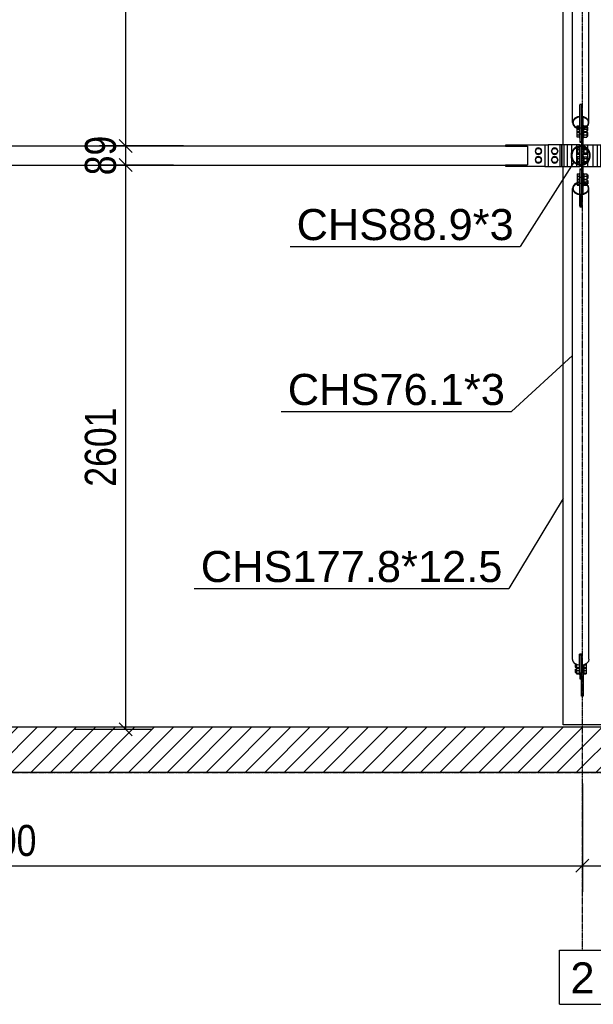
# Model space of a CAD drawing. Header units: millimetres. Extents: x 0 to 142951, y 0 to 27942.
# Tile 65 of 70: x 126468 to 129113, y 446 to 4987. Entities that reach past the tile are written whole.
import ezdxf

# ---------------------------------------------------------------- set-up
doc = ezdxf.new("R2010")
doc.units = ezdxf.units.MM
doc.linetypes.add('DXK_LINE_DOT3', pattern=[5.9187, 2.979, -0.9799, 0.9799, -0.9799])
doc.styles.add('Arial', font='ARIAL.TTF', dxfattribs={"height": 0.2})
doc.styles.add('Arial Narrow', font='ARIALN.TTF', dxfattribs={"height": 0.2})

# ---------------------------------------------------------------- blocks, each defined once
blk = doc.blocks.new('Part-85646 - 85581')
at = {"color": 7}
for p, q in [((129051.1, 4410.2), (129059.1, 4410.2)), ((129051.1, 4403.9), (129051.1, 4410.2)), ((129051.1, 4319.6), (129051.1, 4400.9)), ((129059.1, 4319.6), (129059.1, 4400.9)), ((129051.1, 4310.2), (129051.1, 4316.6)), ((129059.1, 4310.2), (129051.1, 4310.2))]:
    blk.add_line(p, q, dxfattribs=at)
blk = doc.blocks.new('Part-85582 - 85581')
h = blk.add_hatch()
h.set_pattern_fill('ANSI31', color=6, scale=20, style=0)
h.paths.add_polyline_path([(140353.1, 1725.2), (123153.1, 1725.2), (123153.1, 1515.2), (140353.1, 1515.2)])
for p, q in [((123153.1, 1725.2), (140353.1, 1725.2)), ((140353.1, 1515.2), (123153.1, 1515.2))]:
    blk.add_line(p, q)
blk = doc.blocks.new('Bolt-85647 - 85581')
at = {"color": 7}
for p, q in [((129048.1, 4394.1), (129038.1, 4394.1)), ((129038.1, 4394.1), (129038.1, 4366.4)), ((129038.1, 4387.2), (129048.1, 4387.2)), ((129038.1, 4373.3), (129048.1, 4373.3)), ((129038.1, 4366.4), (129048.1, 4366.4)), ((129048.1, 4395.2), (129048.1, 4365.2)), ((129048.1, 4395.2), (129051.1, 4395.2)), ((129048.1, 4365.2), (129051.1, 4365.2)), ((129067.1, 4395.2), (129070.1, 4395.2)), ((129067.1, 4365.2), (129070.1, 4365.2)), ((129070.1, 4395.2), (129070.1, 4365.2)), ((129070.1, 4394.1), (129077.6, 4394.1)), ((129070.1, 4387.2), (129083.1, 4387.2)), ((129070.1, 4373.3), (129083.1, 4373.3)), ((129070.1, 4366.4), (129083.1, 4366.4)), ((129082.9, 4394.1), (129083.1, 4394.1)), ((129083.1, 4394), (129083.1, 4394.1)), ((129083.1, 4390.4), (129083.1, 4366.4)), ((129083.1, 4388.2), (129085.3, 4388.2)), ((129083.1, 4372.2), (129088.1, 4372.2)), ((129088.1, 4384), (129088.1, 4372.2)), ((129048.1, 4354.1), (129038.1, 4354.1)), ((129038.1, 4354.1), (129038.1, 4326.4)), ((129038.1, 4347.2), (129048.1, 4347.2)), ((129038.1, 4333.3), (129048.1, 4333.3)), ((129038.1, 4326.4), (129048.1, 4326.4)), ((129048.1, 4355.2), (129048.1, 4325.2)), ((129048.1, 4355.2), (129051.1, 4355.2)), ((129048.1, 4325.2), (129051.1, 4325.2)), ((129067.1, 4355.2), (129070.1, 4355.2)), ((129067.1, 4325.2), (129070.1, 4325.2)), ((129070.1, 4355.2), (129070.1, 4325.2)), ((129070.1, 4354.1), (129083.1, 4354.1)), ((129070.1, 4347.2), (129083.1, 4347.2)), ((129070.1, 4333.3), (129083.1, 4333.3)), ((129070.1, 4326.4), (129077.6, 4326.4)), ((129082.9, 4326.4), (129083.1, 4326.4)), ((129083.1, 4354.1), (129083.1, 4330.1)), ((129083.1, 4348.2), (129088.1, 4348.2)), ((129083.1, 4332.2), (129085.3, 4332.2)), ((129083.1, 4326.4), (129083.1, 4326.5)), ((129088.1, 4348.2), (129088.1, 4336.5))]:
    blk.add_line(p, q, dxfattribs=at)
blk = doc.blocks.new('Part-85583 - 85581')
at = {"color": 7}
for p, q in [((128974.2, 4410.2), (128974.2, 7016.2)), ((128974.2, 1735.2), (128974.2, 4310.2)), ((129152, 1735.2), (128974.2, 1735.2))]:
    blk.add_line(p, q, dxfattribs=at)
blk = doc.blocks.new('Part-85648 - 85581')
at = {"color": 7}
for p, q in [((124017.3, 4404.7), (128709, 4404.7)), ((124017.3, 4403.8), (124017.3, 4404.7)), ((128709, 4403.8), (128709, 4404.7)), ((123916.3, 4403.8), (124017.3, 4403.8)), ((123916.3, 4316.7), (123916.3, 4403.8)), ((128709, 4403.8), (128810, 4403.8)), ((128810, 4403.8), (128810, 4316.7)), ((124017.3, 4316.7), (123916.3, 4316.7)), ((124017.3, 4315.8), (124017.3, 4316.7)), ((124017.3, 4315.8), (128709, 4315.8)), ((128709, 4316.7), (128810, 4316.7)), ((128709, 4315.8), (128709, 4316.7))]:
    blk.add_line(p, q, dxfattribs=at)
blk = doc.blocks.new('Part-85652 - 85581')
at = {"color": 7}
for p, q in [((128710, 4410.2), (128890, 4410.2)), ((128710, 4403.8), (128710, 4410.2)), ((128890, 4410.2), (128890, 4310.2)), ((128710, 4310.2), (128710, 4316.7)), ((128890, 4310.2), (128710, 4310.2))]:
    blk.add_line(p, q, dxfattribs=at)
blk = doc.blocks.new('Bolt-85654 - 85581')
at = {"color": 7}
for p, q in [((128846.1, 4380.2), (128853.1, 4392.2)), ((128853.1, 4368.2), (128846.1, 4380.2)), ((128853.1, 4392.2), (128866.9, 4392.2)), ((128866.9, 4368.2), (128853.1, 4368.2)), ((128866.9, 4392.2), (128873.9, 4380.2)), ((128873.9, 4380.2), (128866.9, 4368.2)), ((128846.1, 4340.2), (128853.1, 4352.2)), ((128853.1, 4328.2), (128846.1, 4340.2)), ((128853.1, 4352.2), (128866.9, 4352.2)), ((128866.9, 4328.2), (128853.1, 4328.2)), ((128866.9, 4352.2), (128873.9, 4340.2)), ((128873.9, 4340.2), (128866.9, 4328.2))]:
    blk.add_line(p, q, dxfattribs=at)
for centre, start, end in [((128860, 4380.2), 0, 180), ((128860, 4380.2), 180, 0), ((128860, 4340.2), 0, 180), ((128860, 4340.2), 180, 0)]:
    blk.add_arc(centre, 15, start, end, dxfattribs=at)
blk = doc.blocks.new('Part-85607 - 85581')
h = blk.add_hatch(color=6)
h.paths.add_polyline_path([(129099.6, 4360.2), (129096.2, 4377.3), (129086.6, 4391.7), (129072.1, 4401.3), (129055.1, 4404.7), (129038.1, 4401.3), (129023.7, 4391.7), (129014.1, 4377.3), (129010.7, 4360.2), (129014.1, 4343.2), (129023.7, 4328.8), (129038.1, 4319.2), (129055.1, 4315.8), (129072.1, 4319.2), (129086.6, 4328.8), (129096.2, 4343.2)])
h.paths.add_polyline_path([(129084.4, 4330.9), (129071, 4321.9), (129055.1, 4318.8), (129039.3, 4321.9), (129025.8, 4330.9), (129016.8, 4344.4), (129013.7, 4360.2), (129016.8, 4376.1), (129025.8, 4389.6), (129039.3, 4398.5), (129055.1, 4401.7), (129071, 4398.5), (129084.4, 4389.6), (129093.4, 4376.1), (129096.6, 4360.2), (129093.4, 4344.4)])
for radius, start, end in [(44.5, 22.5, 202.5), (41.4, 157.5, 337.5), (44.5, 202.5, 22.5), (41.4, 337.5, 157.5)]:
    blk.add_arc((129055.1, 4360.2), radius, start, end)
blk = doc.blocks.new('Part-85629 - 85581')
at = {"color": 7}
for p, q in [((129051.1, 4410.2), (128905, 4410.2)), ((128905, 4410.2), (128905, 4310.2)), ((128960, 4310.2), (128960, 4410.2)), ((128967.9, 4310.2), (128967.9, 4410.2)), ((128969, 4310.2), (128969, 4410.2)), ((128978.7, 4310.2), (128978.7, 4410.2)), ((128994.2, 4310.2), (128994.2, 4410.2)), ((129014.4, 4377.7), (129014.4, 4410.2)), ((129037.9, 4401.2), (129037.9, 4410.2)), ((129067.1, 4410.2), (129221.3, 4410.2)), ((129088.4, 4389), (129088.4, 4410.2)), ((129111.9, 4310.2), (129111.9, 4410.2)), ((129132.1, 4310.2), (129132.1, 4410.2)), ((129147.5, 4310.2), (129147.5, 4410.2)), ((129157.3, 4310.2), (129157.3, 4410.2)), ((129158.4, 4310.2), (129158.4, 4410.2)), ((129166.3, 4410.2), (129166.3, 4310.2)), ((129221.3, 4310.2), (129221.3, 4410.2)), ((129014.4, 4356.6), (129014.4, 4363.8)), ((129037.9, 4322.9), (129037.9, 4397.6)), ((129088.4, 4336.8), (129088.4, 4383.7)), ((129014.4, 4310.2), (129014.4, 4342.7)), ((129037.9, 4310.2), (129037.9, 4319.3)), ((129088.4, 4310.2), (129088.4, 4331.5)), ((128905, 4310.2), (129051.1, 4310.2)), ((129067.1, 4310.2), (129221.3, 4310.2))]:
    blk.add_line(p, q, dxfattribs=at)
blk = doc.blocks.new('Part-85630 - 85581')
at = {"color": 7}
for p, q in [((128890, 4410.2), (128905, 4410.2)), ((129221.3, 4410.2), (129236.3, 4410.2)), ((128890, 4310.2), (128905, 4310.2)), ((129221.3, 4310.2), (129236.3, 4310.2))]:
    blk.add_line(p, q, dxfattribs=at)
blk = doc.blocks.new('Bolt-85637 - 85581')
at = {"color": 7}
for p, q in [((128921.1, 4380.2), (128928.1, 4392.2)), ((128928.1, 4368.2), (128921.1, 4380.2)), ((128928.1, 4392.2), (128941.9, 4392.2)), ((128941.9, 4368.2), (128928.1, 4368.2)), ((128941.9, 4392.2), (128948.9, 4380.2)), ((128948.9, 4380.2), (128941.9, 4368.2)), ((128921.1, 4340.2), (128928.1, 4352.2)), ((128928.1, 4328.2), (128921.1, 4340.2)), ((128928.1, 4352.2), (128941.9, 4352.2)), ((128941.9, 4328.2), (128928.1, 4328.2)), ((128941.9, 4352.2), (128948.9, 4340.2)), ((128948.9, 4340.2), (128941.9, 4328.2))]:
    blk.add_line(p, q, dxfattribs=at)
for centre, start, end in [((128935, 4380.2), 0, 180), ((128935, 4380.2), 180, 0), ((128935, 4340.2), 0, 180), ((128935, 4340.2), 180, 0)]:
    blk.add_arc(centre, 15, start, end, dxfattribs=at)
blk = doc.blocks.new('Part-85645 - 85581')
at = {"color": 7}
for p, q in [((129067.1, 4402.3), (129067.1, 4403.9)), ((129067.1, 4321.2), (129067.1, 4399.3)), ((129067.1, 4316.6), (129067.1, 4318.2))]:
    blk.add_line(p, q, dxfattribs=at)
blk = doc.blocks.new('Part-85676 - 85581')
at = {"color": 7}
for p, q in [((129017.1, 6682.7), (129020, 6693.9)), ((129017.1, 4512.3), (129017.1, 6682.7)), ((129020, 6693.9), (129028.2, 6703.4)), ((129028.2, 6703.4), (129040.6, 6709.7)), ((129040.6, 6709.7), (129050.1, 6711.2)), ((129050.1, 6659.4), (129050.1, 6711.2)), ((129060.1, 6659.4), (129060.1, 6711.2)), ((129060.1, 6711.2), (129069.7, 6709.7)), ((129069.7, 6709.7), (129082, 6703.4)), ((129082, 6703.4), (129090.3, 6693.9)), ((129090.3, 6693.9), (129093.2, 6682.7)), ((129093.2, 4512.3), (129093.2, 6682.7)), ((129050.1, 6659.4), (129055.1, 6660.2)), ((129055.1, 6660.2), (129060.1, 6659.4)), ((129050.1, 4592.5), (129051.1, 4592.7)), ((129050.1, 4592.5), (129050.1, 4538.5)), ((129050.1, 4590.2), (129051.1, 4590.4)), ((129059.1, 4592.7), (129060.1, 4592.5)), ((129059.1, 4590.4), (129060.1, 4590.2)), ((129060.1, 4592.5), (129060.1, 4538.5)), ((129020, 4523.5), (129017.1, 4512.3)), ((129017.1, 4512.3), (129020, 4501.1)), ((129028.2, 4533), (129020, 4523.5)), ((129020, 4501.1), (129028.2, 4491.6)), ((129020.1, 4512.3), (129022.8, 4522.6)), ((129022.8, 4502), (129020.1, 4512.3)), ((129022.8, 4522.6), (129030.3, 4531.3)), ((129030.3, 4493.2), (129022.8, 4502)), ((129040.6, 4539.3), (129028.2, 4533)), ((129030.3, 4531.3), (129041.7, 4537.2)), ((129050.1, 4540.8), (129040.6, 4539.3)), ((129041.7, 4537.2), (129050.1, 4538.5)), ((129050.1, 4537.9), (129050.1, 4483.8)), ((129050.1, 4537.9), (129051.1, 4537.7)), ((129050.1, 4535.5), (129051.1, 4535.4)), ((129059.1, 4537.7), (129060.1, 4537.9)), ((129069.7, 4539.3), (129060.1, 4540.8)), ((129060.1, 4538.5), (129068.5, 4537.2)), ((129060.1, 4536.4), (129060.1, 4537.9)), ((129068.5, 4537.2), (129079.9, 4531.3)), ((129082, 4533), (129069.7, 4539.3)), ((129079.9, 4531.3), (129087.5, 4522.6)), ((129087.5, 4502), (129079.9, 4493.2)), ((129090.3, 4523.5), (129082, 4533)), ((129082, 4491.6), (129090.3, 4501.1)), ((129087.5, 4522.6), (129090.2, 4512.3)), ((129090.2, 4512.3), (129087.5, 4502)), ((129093.2, 4512.3), (129090.3, 4523.5)), ((129090.3, 4501.1), (129093.2, 4512.3)), ((129028.2, 4491.6), (129040.6, 4485.2)), ((129041.7, 4487.4), (129030.3, 4493.2)), ((129040.6, 4485.2), (129050.1, 4483.8)), ((129050.1, 4486.1), (129041.7, 4487.4)), ((129068.5, 4487.4), (129067.1, 4487.2)), ((129067.1, 4484.8), (129069.7, 4485.2)), ((129079.9, 4493.2), (129068.5, 4487.4)), ((129069.7, 4485.2), (129082, 4491.6))]:
    blk.add_line(p, q, dxfattribs=at)
blk = doc.blocks.new('Part-85677 - 85581')
at = {"color": 7}
for p, q in [((129028.2, 4228.9), (129020, 4219.4)), ((129022.8, 4218.5), (129030.3, 4227.3)), ((129040.6, 4235.2), (129028.2, 4228.9)), ((129030.3, 4227.3), (129041.7, 4233.1)), ((129050.1, 4236.7), (129040.6, 4235.2)), ((129041.7, 4233.1), (129050.1, 4234.4)), ((129050.1, 4236.7), (129050.1, 4182.6)), ((129069.7, 4235.2), (129067.1, 4235.6)), ((129067.1, 4233.3), (129068.5, 4233.1)), ((129068.5, 4233.1), (129079.9, 4227.3)), ((129082, 4228.9), (129069.7, 4235.2)), ((129079.9, 4227.3), (129087.5, 4218.5)), ((129090.3, 4219.4), (129082, 4228.9)), ((129020, 4219.4), (129017.1, 4208.2)), ((129017.1, 2037.8), (129017.1, 4208.2)), ((129017.1, 4208.2), (129020, 4197)), ((129020, 4197), (129028.2, 4187.5)), ((129020.1, 4208.2), (129022.8, 4218.5)), ((129022.8, 4197.9), (129020.1, 4208.2)), ((129030.3, 4189.1), (129022.8, 4197.9)), ((129028.2, 4187.5), (129040.6, 4181.2)), ((129041.7, 4183.3), (129030.3, 4189.1)), ((129040.6, 4181.2), (129050.1, 4179.7)), ((129050.1, 4182), (129041.7, 4183.3)), ((129050.1, 4184.9), (129051.1, 4185.1)), ((129050.1, 4182.6), (129051.1, 4182.8)), ((129050.1, 4182), (129050.1, 4127.9)), ((129059.1, 4182.8), (129060.1, 4182.6)), ((129060.1, 4182.6), (129060.1, 4184.1)), ((129068.5, 4183.3), (129060.1, 4182)), ((129060.1, 4182), (129060.1, 4127.9)), ((129060.1, 4179.7), (129069.7, 4181.2)), ((129079.9, 4189.1), (129068.5, 4183.3)), ((129069.7, 4181.2), (129082, 4187.5)), ((129087.5, 4197.9), (129079.9, 4189.1)), ((129082, 4187.5), (129090.3, 4197)), ((129087.5, 4218.5), (129090.2, 4208.2)), ((129090.2, 4208.2), (129087.5, 4197.9)), ((129093.2, 4208.2), (129090.3, 4219.4)), ((129090.3, 4197), (129093.2, 4208.2)), ((129093.2, 2037.8), (129093.2, 4208.2)), ((129050.1, 4130.2), (129051.1, 4130.1)), ((129050.1, 4127.9), (129051.1, 4127.8)), ((129059.1, 4130.1), (129060.1, 4130.2)), ((129059.1, 4127.8), (129060.1, 4127.9)), ((129050.1, 2009.3), (129050.1, 2061.1)), ((129055.1, 2060.3), (129050.1, 2061.1)), ((129060.1, 2061.1), (129055.1, 2060.3)), ((129060.1, 2009.3), (129060.1, 2061.1)), ((129020, 2026.6), (129017.1, 2037.8)), ((129028.2, 2017.1), (129020, 2026.6)), ((129040.6, 2010.8), (129028.2, 2017.1)), ((129050.1, 2009.3), (129040.6, 2010.8)), ((129069.7, 2010.8), (129060.1, 2009.3)), ((129082, 2017.1), (129069.7, 2010.8)), ((129090.3, 2026.6), (129082, 2017.1)), ((129093.2, 2037.8), (129090.3, 2026.6))]:
    blk.add_line(p, q, dxfattribs=at)
blk = doc.blocks.new('Part-85679 - 85581')
at = {"color": 7}
for p, q in [((129059.1, 2055.2), (129060.1, 2055.2)), ((129067.1, 2010.4), (129067.1, 1867.2)), ((129059.1, 1994.2), (129067.1, 1994.2)), ((129059.1, 1867.2), (129059.1, 1975.2)), ((129067.1, 1867.2), (129059.1, 1867.2))]:
    blk.add_line(p, q, dxfattribs=at)
blk = doc.blocks.new('Part-85681 - 85581')
at = {"color": 7}
for p, q in [((129051.1, 2060.9), (129051.1, 1947.2)), ((129059.1, 2055.9), (129051.1, 2055.9)), ((129059.1, 2060.9), (129059.1, 1975.2)), ((129051.1, 1947.2), (129059.1, 1947.2))]:
    blk.add_line(p, q, dxfattribs=at)
blk = doc.blocks.new('Bolt-85683 - 85581')
at = {"color": 7}
for p, q in [((129030.1, 2016.1), (129030.1, 2001.2)), ((129030.1, 2001.2), (129035.1, 2001.2)), ((129035.1, 2013.6), (129035.1, 1970.5)), ((129035.1, 2011.4), (129039.4, 2011.4)), ((129035.1, 1998.4), (129048.1, 1998.4)), ((129048.1, 2009.6), (129048.1, 1968.7)), ((129050.1, 2023.8), (129051.1, 2023.8)), ((129070.1, 2011), (129070.1, 1968.7)), ((129070.1, 1998.4), (129080.1, 1998.4)), ((129070.9, 2011.4), (129080.1, 2011.4)), ((129080.1, 2016.1), (129080.1, 1970.5)), ((129030.1, 1991.4), (129030.1, 1975.6)), ((129030.1, 1991.4), (129035.1, 1991.4)), ((129030.1, 1975.6), (129035.1, 1975.6)), ((129035.1, 1996), (129048.1, 1996)), ((129035.1, 1985.8), (129048.1, 1985.8)), ((129035.1, 1972.8), (129048.1, 1972.8)), ((129035.1, 1970.5), (129048.1, 1970.5)), ((129048.1, 1994.3), (129051.1, 1994.3)), ((129048.1, 1968.7), (129051.1, 1968.7)), ((129067.1, 1994.3), (129070.1, 1994.3)), ((129067.1, 1968.7), (129070.1, 1968.7)), ((129070.1, 1996), (129080.1, 1996)), ((129070.1, 1985.8), (129080.1, 1985.8)), ((129070.1, 1972.8), (129080.1, 1972.8)), ((129070.1, 1970.5), (129080.1, 1970.5))]:
    blk.add_line(p, q, dxfattribs=at)
blk = doc.blocks.new('Part-85692 - 85581')
blk.add_hatch(color=6).paths.add_polyline_path([(129067.1, 4536.4), (129059.1, 4536.4), (129059.1, 4403.9), (129067.1, 4403.9)])
for p, q in [((129067.1, 4536.4), (129059.1, 4536.4)), ((129059.1, 4536.4), (129059.1, 4403.9)), ((129067.1, 4403.9), (129067.1, 4536.4)), ((129059.1, 4403.9), (129067.1, 4403.9))]:
    blk.add_line(p, q)
blk = doc.blocks.new('Part-85693 - 85581')
blk.add_hatch(color=6).paths.add_polyline_path([(129067.1, 4316.6), (129059.1, 4316.6), (129059.1, 4184.1), (129067.1, 4184.1)])
for p, q in [((129067.1, 4316.6), (129059.1, 4316.6)), ((129059.1, 4316.6), (129059.1, 4184.1)), ((129067.1, 4184.1), (129067.1, 4316.6)), ((129059.1, 4184.1), (129067.1, 4184.1))]:
    blk.add_line(p, q)
blk = doc.blocks.new('Part-85694 - 85581')
at = {"color": 7}
for p, q in [((129051.1, 4596.5), (129051.1, 4421.7)), ((129051.1, 4596.5), (129059.1, 4596.5)), ((129059.1, 4596.5), (129059.1, 4536.4)), ((129051.1, 4487.8), (129059.1, 4487.8)), ((129051.1, 4459.7), (129059.1, 4459.7)), ((129051.1, 4424.3), (129059.1, 4424.3)), ((129051.1, 4421.7), (129059.1, 4421.7))]:
    blk.add_line(p, q, dxfattribs=at)
blk = doc.blocks.new('Bolt-85695 - 85581')
at = {"color": 7}
for p, q in [((129038.1, 4444.9), (129038.1, 4496.5)), ((129038.1, 4496.5), (129048.1, 4496.5)), ((129048.1, 4498.3), (129048.1, 4443.2)), ((129048.1, 4498.3), (129051.1, 4498.3)), ((129067.1, 4498.3), (129070.1, 4498.3)), ((129070.1, 4443.9), (129070.1, 4498.3)), ((129070.1, 4496.5), (129083.1, 4496.5)), ((129083.1, 4496.5), (129083.1, 4444.9)), ((129038.1, 4494.2), (129048.1, 4494.2)), ((129038.1, 4481.2), (129048.1, 4481.2)), ((129038.1, 4470.9), (129048.1, 4470.9)), ((129038.1, 4468.6), (129048.1, 4468.6)), ((129038.1, 4455.6), (129048.1, 4455.6)), ((129048.1, 4472.7), (129051.1, 4472.7)), ((129067.1, 4472.7), (129070.1, 4472.7)), ((129070.1, 4494.2), (129083.1, 4494.2)), ((129070.1, 4481.2), (129083.1, 4481.2)), ((129070.1, 4470.9), (129083.1, 4470.9)), ((129070.1, 4468.6), (129083.1, 4468.6)), ((129070.1, 4455.6), (129083.1, 4455.6)), ((129083.1, 4491.4), (129088.1, 4491.4)), ((129083.1, 4475.6), (129088.1, 4475.6)), ((129083.1, 4465.8), (129088.1, 4465.8)), ((129088.1, 4476), (129088.1, 4491.4)), ((129088.1, 4475.6), (129088.1, 4476)), ((129088.1, 4450.4), (129088.1, 4465.8)), ((129088.1, 4450.1), (129088.1, 4450.4)), ((129048.1, 4444.9), (129038.1, 4444.9)), ((129048.1, 4443.2), (129051.1, 4443.2)), ((129067.1, 4443.2), (129070.1, 4443.2)), ((129070.1, 4444.9), (129083.1, 4444.9)), ((129070.1, 4443.2), (129070.1, 4443.9)), ((129083.1, 4450.1), (129088.1, 4450.1))]:
    blk.add_line(p, q, dxfattribs=at)
blk = doc.blocks.new('Part-85696 - 85581')
at = {"color": 7}
for p, q in [((129051.1, 4298.8), (129051.1, 4124)), ((129051.1, 4298.8), (129059.1, 4298.8)), ((129051.1, 4296.2), (129059.1, 4296.2)), ((129051.1, 4260.8), (129059.1, 4260.8)), ((129051.1, 4232.7), (129059.1, 4232.7)), ((129059.1, 4124), (129059.1, 4184.1)), ((129051.1, 4124), (129059.1, 4124))]:
    blk.add_line(p, q, dxfattribs=at)
blk = doc.blocks.new('Bolt-85697 - 85581')
at = {"color": 7}
for p, q in [((129038.1, 4275.5), (129048.1, 4275.5)), ((129038.1, 4275.5), (129038.1, 4224)), ((129048.1, 4277.3), (129048.1, 4222.2)), ((129048.1, 4277.3), (129051.1, 4277.3)), ((129067.1, 4277.3), (129070.1, 4277.3)), ((129070.1, 4277.3), (129070.1, 4222.2)), ((129070.1, 4275.5), (129083.1, 4275.5)), ((129083.1, 4275.5), (129083.1, 4224)), ((129083.1, 4270.4), (129088.1, 4270.4)), ((129088.1, 4270.4), (129088.1, 4254.7)), ((129038.1, 4264.9), (129048.1, 4264.9)), ((129038.1, 4251.9), (129048.1, 4251.9)), ((129038.1, 4249.5), (129048.1, 4249.5)), ((129038.1, 4239.3), (129048.1, 4239.3)), ((129038.1, 4226.3), (129048.1, 4226.3)), ((129038.1, 4224), (129048.1, 4224)), ((129048.1, 4247.8), (129051.1, 4247.8)), ((129067.1, 4247.8), (129070.1, 4247.8)), ((129070.1, 4264.9), (129083.1, 4264.9)), ((129070.1, 4251.9), (129083.1, 4251.9)), ((129070.1, 4249.5), (129083.1, 4249.5)), ((129070.1, 4239.3), (129083.1, 4239.3)), ((129070.1, 4226.3), (129083.1, 4226.3)), ((129070.1, 4224), (129083.1, 4224)), ((129083.1, 4254.7), (129088.1, 4254.7)), ((129083.1, 4244.9), (129088.1, 4244.9)), ((129083.1, 4229.1), (129088.1, 4229.1)), ((129088.1, 4244.9), (129088.1, 4229.1)), ((129048.1, 4222.2), (129051.1, 4222.2)), ((129067.1, 4222.2), (129070.1, 4222.2))]:
    blk.add_line(p, q, dxfattribs=at)
blk = doc.blocks.new('GridLine-85744 - 85581')
at = {"color": 6, "linetype": 'DXK_LINE_DOT3'}
blk.add_line((129063.1, 695.7), (129063.1, 9139.3), dxfattribs=at)
at = {"color": 6}
for p, q in [((128957.5, 695.7), (129168.8, 695.7)), ((128957.5, 445.7), (128957.5, 695.7)), ((128957.5, 445.7), (129168.8, 445.7))]:
    blk.add_line(p, q, dxfattribs=at)
at = {"color": 7, "style": 'Arial'}
blk.add_text('2', height=143.3, dxfattribs=at).set_placement((129007.5, 495.7))
blk = doc.blocks.new('GridLine-85747 - 85581')
at = {"color": 6, "linetype": 'DXK_LINE_DOT3'}
blk.add_line((122472.6, 1514.2), (142177.6, 1514.2), dxfattribs=at)
blk = doc.blocks.new('StraightDimension-87380 - 85581')
at = {"color": 174}
for p, q in [((129063.1, 1464.2), (129063.1, 964.7)), ((134463.1, 1464.2), (134463.1, 964.7)), ((129093.1, 1114.7), (129033.1, 1054.7)), ((134433.1, 1054.7), (134493.1, 1114.7)), ((129063.1, 1084.7), (134463.1, 1084.7))]:
    blk.add_line(p, q, dxfattribs=at)
at = {"color": 30, "style": 'Arial Narrow'}
blk.add_text('5400', height=143.16, dxfattribs=at).set_placement((131580.8, 1129.7))
blk = doc.blocks.new('StraightDimension-87381 - 85581')
at = {"color": 174}
for p, q in [((123663.1, 1464.2), (123663.1, 964.7)), ((129063.1, 1464.2), (129063.1, 964.7)), ((123693.1, 1114.7), (123633.1, 1054.7)), ((129033.1, 1054.7), (129093.1, 1114.7)), ((123663.1, 1084.7), (129063.1, 1084.7))]:
    blk.add_line(p, q, dxfattribs=at)
at = {"color": 30, "style": 'Arial Narrow'}
blk.add_text('5400', height=143.16, dxfattribs=at).set_placement((126180.8, 1129.7))
blk = doc.blocks.new('StraightDimension-87540 - 85581')
at = {"color": 174}
for p, q in [((126987.1, 6986.2), (126927.1, 7046.2)), ((128924.2, 7016.2), (126837.1, 7016.2)), ((126957.1, 4404.7), (126957.1, 7016.2)), ((127223.6, 4404.7), (126837.1, 4404.7)), ((126927.1, 4434.7), (126987.1, 4374.7))]:
    blk.add_line(p, q, dxfattribs=at)
at = {"color": 30, "style": 'Arial Narrow'}
blk.add_text('2612', height=143.16, rotation=90.0002, dxfattribs=at).set_placement((126912.1, 5528.1))
blk = doc.blocks.new('StraightDimension-87541 - 85581')
at = {"color": 174}
for p, q in [((127223.6, 4404.7), (126837.1, 4404.7)), ((126927.1, 4434.7), (126987.1, 4374.7)), ((126957.1, 4315.8), (126957.1, 4404.7)), ((127178.3, 4315.8), (126837.1, 4315.8)), ((126987.1, 4285.8), (126927.1, 4345.8))]:
    blk.add_line(p, q, dxfattribs=at)
at = {"color": 30, "style": 'Arial Narrow'}
blk.add_text('89', height=143.16, rotation=90.0002, dxfattribs=at).set_placement((126912.1, 4269.1))
blk = doc.blocks.new('StraightDimension-87542 - 85581')
at = {"color": 174}
for p, q in [((127178.3, 4315.8), (126837.1, 4315.8)), ((126987.1, 4285.8), (126927.1, 4345.8)), ((126957.1, 1714.4), (126957.1, 4315.8)), ((126927.1, 1744.4), (126987.1, 1684.4)), ((126722.3, 1714.4), (127077.1, 1714.4))]:
    blk.add_line(p, q, dxfattribs=at)
at = {"color": 30, "style": 'Arial Narrow'}
blk.add_text('2601', height=143.16, rotation=90.0002, dxfattribs=at).set_placement((126912.1, 2832.7))
blk = doc.blocks.new('Mark-85762 - 85581')
at = {"color": 136}
for p in [(129023.7, 4328.8), (127715.1, 3940.1)]:
    blk.add_line(p, (128775.9, 3940.1), dxfattribs=at)
at = {"color": 30, "style": 'Arial'}
blk.add_text('CHS88.9*3', height=143.26, dxfattribs=at).set_placement((127745.1, 3970.1))
blk = doc.blocks.new('Mark-85804 - 85581')
at = {"color": 136}
for p in [(129017.1, 3437.7), (127674.5, 3179.7)]:
    blk.add_line(p, (128735.3, 3179.7), dxfattribs=at)
at = {"color": 30, "style": 'Arial'}
blk.add_text('CHS76.1*3', height=143.26, dxfattribs=at).set_placement((127704.5, 3209.7))
blk = doc.blocks.new('Mark-85750 - 85581')
at = {"color": 136}
for p in [(128974.2, 2778.8), (127273.4, 2363.2)]:
    blk.add_line(p, (128723.6, 2363.2), dxfattribs=at)
at = {"color": 96, "style": 'Arial'}
blk.add_text('CHS177.8*12.5', height=143.262, dxfattribs=at).set_placement((127303.4, 2393.2))

msp = doc.modelspace()

# ---------------------------------------------------------------- block references
for name in ['GridLine-85744 - 85581', 'Part-85583 - 85581', 'StraightDimension-87540 - 85581', 'Part-85676 - 85581', 'Part-85694 - 85581', 'Bolt-85695 - 85581', 'Part-85692 - 85581', 'StraightDimension-87541 - 85581', 'Part-85648 - 85581', 'Part-85652 - 85581', 'Part-85630 - 85581', 'Part-85629 - 85581', 'Part-85607 - 85581', 'Part-85646 - 85581', 'Bolt-85654 - 85581', 'Bolt-85637 - 85581', 'Bolt-85647 - 85581', 'Part-85645 - 85581', 'StraightDimension-87542 - 85581', 'Mark-85762 - 85581', 'Part-85693 - 85581', 'Bolt-85697 - 85581', 'Part-85696 - 85581', 'Part-85677 - 85581', 'Mark-85804 - 85581', 'Mark-85750 - 85581', 'Part-85681 - 85581', 'Part-85679 - 85581', 'Bolt-85683 - 85581', 'Part-85582 - 85581', 'GridLine-85747 - 85581', 'StraightDimension-87381 - 85581', 'StraightDimension-87380 - 85581']:
    msp.add_blockref(name, (0, 0))

doc.saveas('drawing.dxf')
